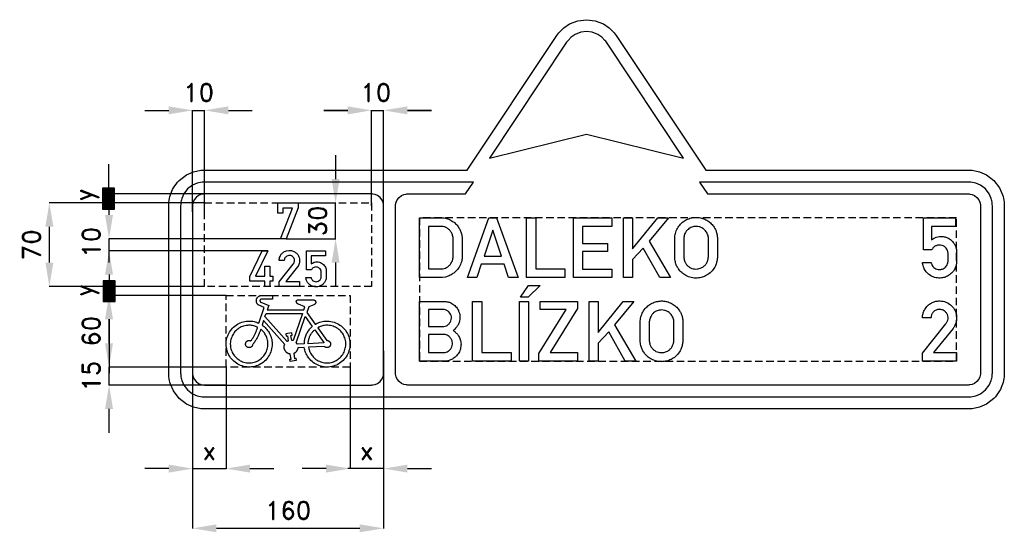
# Model space of a CAD drawing. Header units: millimetres. Extents: x 160 to 3480, y -161 to 860.
# Tile 8 of 12: x 1411 to 2236, y 300 to 729. Entities that reach past the tile are written whole.
import ezdxf

# ---------------------------------------------------------------- set-up
doc = ezdxf.new("R2010")
doc.units = ezdxf.units.MM
doc.header["$LTSCALE"] = 5
doc.linetypes.add('ČÁRKOVANÁX2', pattern=[1.5, 1, -0.5])
doc.layers.add('Kóty', color=2, linetype='Continuous')
doc.layers.add('Značka', color=7, linetype='Continuous')
doc.styles.get("Standard").update_dxf_attribs({"font": 'romand.shx', "height": 15})
doc.dimstyles.get("Standard").update_dxf_attribs({"dimtxt": 15, "dimasz": 20, "dimexe": 0.18, "dimexo": 0.0625, "dimgap": 7.5, "dimtad": 1, "dimdec": 0, "dimzin": 0, "dimdsep": 46, "dimtxsty": 'Standard', "dimcen": 0.09, "dimadec": 0, "dimazin": 0, "dimtfac": 1, "dimtdec": 0, "dimtofl": 0, "dimtmove": 0, "dimatfit": 3, "dimfxl": 1, "dimtolj": 1, "dimtzin": 0, "dimarcsym": 0})

# ---------------------------------------------------------------- blocks, each defined once
blk = doc.blocks.new('*D9')
at = {"layer": 'Defpoints', "color": 0, "transparency": 16777216}
for p in [(1485.59, 498.39), (1583.71, 498.39), (1583.64, 438.39)]:
    blk.add_point(p, dxfattribs=at)
at = {"layer": 'Kóty', "color": 0, "lineweight": -2, "transparency": 16777216}
for p, q in [((1583.64, 498.39), (1485.41, 498.39)), ((1485.59, 458.39), (1485.59, 478.39)), ((1583.58, 438.39), (1485.41, 438.39))]:
    blk.add_line(p, q, dxfattribs=at)
at = {"layer": 'Kóty', "color": 0, "transparency": 16777216}
for points in [[(1482.25, 478.39), (1488.92, 478.39), (1485.59, 498.39)], [(1482.25, 458.39), (1488.92, 458.39), (1485.59, 438.39)]]:
    blk.add_solid(points, dxfattribs=at)
at = {"layer": 'Kóty', "color": 0, "transparency": 16777216, "insert": (1470.59, 468.39), "char_height": 15, "attachment_point": 5, "rotation": 90}
blk.add_mtext('\\A1;60', dxfattribs=at)
blk = doc.blocks.new('*D10')
at = {"layer": 'Defpoints', "color": 0, "transparency": 16777216}
for p in [(1555.59, 447.15), (1583.58, 438.39), (1583.58, 353.38)]:
    blk.add_point(p, dxfattribs=at)
at = {"layer": 'Kóty', "color": 0, "lineweight": -2, "transparency": 16777216}
for p, q in [((1555.59, 447.08), (1555.59, 353.2)), ((1583.58, 438.33), (1583.58, 353.2)), ((1535.59, 353.38), (1515.59, 353.38)), ((1603.58, 353.38), (1623.58, 353.38))]:
    blk.add_line(p, q, dxfattribs=at)
at = {"layer": 'Kóty', "color": 0, "transparency": 16777216}
for points in [[(1535.59, 356.71), (1535.59, 350.04), (1555.59, 353.38)], [(1603.58, 356.71), (1603.58, 350.04), (1583.58, 353.38)]]:
    blk.add_solid(points, dxfattribs=at)
at = {"layer": 'Kóty', "color": 0, "transparency": 16777216, "insert": (1569.58, 368.38), "char_height": 15, "attachment_point": 5}
blk.add_mtext('\\A1;x', dxfattribs=at)
blk = doc.blocks.new('*D11')
at = {"layer": 'Defpoints', "color": 0, "transparency": 16777216}
for p in [(1687.47, 438.39), (1715.59, 438.39), (1715.59, 353.38)]:
    blk.add_point(p, dxfattribs=at)
at = {"layer": 'Kóty', "color": 0, "lineweight": -2, "transparency": 16777216}
for p, q in [((1687.47, 438.33), (1687.47, 353.2)), ((1715.59, 438.33), (1715.59, 353.2)), ((1667.47, 353.38), (1647.47, 353.38)), ((1735.59, 353.38), (1755.59, 353.38))]:
    blk.add_line(p, q, dxfattribs=at)
at = {"layer": 'Kóty', "color": 0, "transparency": 16777216}
for points in [[(1667.47, 356.71), (1667.47, 350.04), (1687.47, 353.38)], [(1735.59, 356.71), (1735.59, 350.04), (1715.59, 353.38)]]:
    blk.add_solid(points, dxfattribs=at)
at = {"layer": 'Kóty', "color": 0, "transparency": 16777216, "insert": (1701.53, 368.38), "char_height": 15, "attachment_point": 5}
blk.add_mtext('\\A1;x', dxfattribs=at)
blk = doc.blocks.new('*D31')
at = {"layer": 'Defpoints', "color": 0, "transparency": 16777216}
for p in [(1435.59, 575.88), (1566.02, 575.88), (1565.59, 505.88)]:
    blk.add_point(p, dxfattribs=at)
at = {"layer": 'Kóty', "color": 0, "lineweight": -2, "transparency": 16777216}
for p, q in [((1565.95, 575.88), (1435.41, 575.88)), ((1435.59, 525.88), (1435.59, 555.88)), ((1565.52, 505.88), (1435.41, 505.88))]:
    blk.add_line(p, q, dxfattribs=at)
at = {"layer": 'Kóty', "color": 0, "transparency": 16777216}
for points in [[(1432.25, 555.88), (1438.92, 555.88), (1435.59, 575.88)], [(1432.25, 525.88), (1438.92, 525.88), (1435.59, 505.88)]]:
    blk.add_solid(points, dxfattribs=at)
at = {"layer": 'Kóty', "color": 0, "transparency": 16777216, "insert": (1420.59, 540.88), "char_height": 15, "attachment_point": 5, "rotation": 90}
blk.add_mtext('\\A1;70', dxfattribs=at)
blk = doc.blocks.new('*D35')
at = {"layer": 'Defpoints', "color": 0, "transparency": 16777216}
for p in [(1555.59, 447.08), (1715.59, 452.07), (1715.59, 303.38)]:
    blk.add_point(p, dxfattribs=at)
at = {"layer": 'Kóty', "color": 0, "lineweight": -2, "transparency": 16777216}
for p, q in [((1555.59, 447.02), (1555.59, 303.2)), ((1715.59, 452.01), (1715.59, 303.2)), ((1575.59, 303.38), (1695.59, 303.38))]:
    blk.add_line(p, q, dxfattribs=at)
at = {"layer": 'Kóty', "color": 0, "transparency": 16777216}
for points in [[(1575.59, 306.71), (1575.59, 300.04), (1555.59, 303.38)], [(1695.59, 306.71), (1695.59, 300.04), (1715.59, 303.38)]]:
    blk.add_solid(points, dxfattribs=at)
at = {"layer": 'Kóty', "color": 0, "transparency": 16777216, "insert": (1635.59, 318.38), "char_height": 15, "attachment_point": 5}
blk.add_mtext('\\A1;160', dxfattribs=at)

msp = doc.modelspace()

# ---------------------------------------------------------------- hatches: boundary and pattern name
at = {"layer": 'Kóty'}
h = msp.add_hatch(color=256, dxfattribs=at)
h.dxf.hatch_style = 1
h.paths.add_polyline_path([(1480.14, 578.2), (1490.14, 578.2), (1490.14, 588.2), (1480.14, 588.2)])
h = msp.add_hatch(color=256, dxfattribs=at)
h.dxf.hatch_style = 1
h.paths.add_polyline_path([(1480.14, 570.7), (1490.14, 570.7), (1490.14, 580.7), (1480.14, 580.7)])
h = msp.add_hatch(color=256, dxfattribs=at)
h.dxf.hatch_style = 1
h.paths.add_polyline_path([(1480.59, 500.7), (1490.59, 500.7), (1490.59, 510.7), (1480.59, 510.7)])
h = msp.add_hatch(color=256, dxfattribs=at)
h.dxf.hatch_style = 1
h.paths.add_polyline_path([(1480.59, 493.21), (1490.59, 493.21), (1490.59, 503.21), (1480.59, 503.21)])

# ---------------------------------------------------------------- linework, layer by layer
for p, q in [((1515.59, 653.38), (1535.59, 653.38)), ((1555.59, 568.44), (1555.59, 653.56)), ((1565.59, 568.44), (1565.59, 653.56)), ((1585.59, 653.38), (1605.59, 653.38)), ((1665.59, 653.38), (1685.59, 653.38)), ((1685.59, 653.38), (1665.59, 653.38)), ((1705.59, 573.44), (1705.59, 653.56)), ((1715.59, 565.84), (1715.59, 653.56)), ((1755.59, 653.38), (1735.59, 653.38)), ((1735.59, 653.38), (1755.59, 653.38)), ((1675.38, 615.82), (1675.38, 595.82)), ((1485.14, 608.2), (1485.14, 588.2)), ((1485.5, 585.88), (1485.5, 565.88)), ((1566.76, 583.38), (1485.32, 583.38)), ((1566.02, 575.88), (1485.32, 575.88)), ((1644.22, 575.82), (1675.56, 575.82)), ((1629.18, 545.89), (1485.41, 545.88)), ((1485.59, 525.88), (1485.59, 545.88)), ((1634.05, 545.89), (1675.56, 545.89)), ((1618.52, 535.84), (1485.41, 535.84)), ((1675.38, 525.89), (1675.38, 505.89)), ((1485.59, 515.84), (1485.59, 507.87)), ((1565.52, 505.88), (1485.41, 505.88)), ((1583.64, 498.39), (1485.41, 498.39)), ((1583.58, 498.39), (1485.41, 498.39)), ((1565.52, 498.39), (1485.41, 498.39)), ((1485.59, 458.39), (1485.59, 478.39)), ((1485.59, 478.39), (1485.59, 458.39)), ((1485.59, 478.39), (1485.59, 458.39)), ((1485.59, 478.39), (1485.59, 433.39)), ((1583.64, 438.39), (1485.41, 438.39)), ((1583.64, 423.38), (1485.41, 423.38)), ((1485.5, 403.38), (1485.5, 383.38)), ((1715.59, 353.38), (1685.59, 353.38))]:
    msp.add_line(p, q, dxfattribs=at)
for points in [[(1555.59, 653.38), (1565.59, 653.38)], [(1705.59, 653.38), (1715.59, 653.38)], [(1480.14, 588.2), (1490.14, 578.2)], [(1490.14, 588.2), (1480.14, 578.2)], [(1480.14, 580.7), (1490.14, 570.7)], [(1490.14, 580.7), (1480.14, 570.7)], [(1675.38, 545.89), (1675.38, 575.82)], [(1485.59, 535.84), (1485.59, 545.88)], [(1480.59, 510.7), (1490.59, 500.7)], [(1480.59, 503.21), (1490.59, 493.21)], [(1485.59, 423.38), (1485.59, 438.39)], [(1555.59, 353.38), (1583.58, 353.38)]]:
    msp.add_lwpolyline(points, dxfattribs=at)
for points in [[(1480.14, 578.2), (1490.14, 578.2), (1490.14, 588.2), (1480.14, 588.2)], [(1480.14, 570.7), (1490.14, 570.7), (1490.14, 580.7), (1480.14, 580.7)], [(1480.59, 500.7), (1490.59, 500.7), (1490.59, 510.7), (1480.59, 510.7)], [(1480.59, 493.21), (1490.59, 493.21), (1490.59, 503.21), (1480.59, 503.21)]]:
    msp.add_lwpolyline(points, close=True, dxfattribs=at)
for points in [[(1535.59, 656.71), (1535.59, 650.04), (1555.59, 653.38)], [(1585.59, 656.71), (1585.59, 650.04), (1565.59, 653.38)], [(1685.59, 656.71), (1685.59, 650.04), (1705.59, 653.38)], [(1735.59, 656.71), (1735.59, 650.04), (1715.59, 653.38)], [(1672.05, 595.82), (1678.72, 595.82), (1675.38, 575.82)], [(1482.25, 565.88), (1488.92, 565.88), (1485.59, 545.88)], [(1672.05, 525.89), (1678.72, 525.89), (1675.38, 545.89)], [(1482.25, 515.84), (1488.92, 515.84), (1485.59, 535.84)], [(1482.25, 478.39), (1488.92, 478.39), (1485.59, 498.39)], [(1482.25, 478.39), (1488.92, 478.39), (1485.59, 498.39)], [(1482.25, 458.39), (1488.92, 458.39), (1485.59, 438.39)], [(1482.25, 403.38), (1488.92, 403.38), (1485.59, 423.38)]]:
    msp.add_solid(points, dxfattribs=at)
at = {"layer": 'Značka', "color": 3}
for points in [[(1910.55, 715.94), (1985.59, 603.38), (2205.59, 603.38), (2207.15, 603.32), (2208.72, 603.22), (2214.85, 601.96), (2220.59, 599.36), (2226.83, 594.64), (2231.57, 588.38), (2234.2, 582.65, -0.061102), (2235.42, 576.52), (2235.53, 574.95), (2235.59, 573.38), (2235.59, 433.38), (2235.53, 431.81), (2235.42, 430.25, -0.055691), (2234.16, 424.11, -0.056136), (2231.57, 418.38, -0.069765), (2226.84, 412.14), (2220.59, 407.4), (2214.85, 404.77), (2208.72, 403.55), (2207.15, 403.44), (2205.59, 403.38), (1565.59, 403.38), (1564.02, 403.44), (1562.45, 403.55), (1556.32, 404.81), (1550.59, 407.4), (1544.34, 412.13), (1539.6, 418.38), (1536.97, 424.11, -0.061123), (1535.75, 430.25), (1535.64, 431.81), (1535.59, 433.38), (1535.59, 573.38), (1535.65, 574.95), (1535.75, 576.52, -0.055687), (1537.01, 582.65, -0.056188), (1539.6, 588.38, -0.069703), (1544.33, 594.62), (1550.59, 599.36), (1556.32, 602), (1562.45, 603.22), (1564.02, 603.32), (1565.59, 603.38), (1785.59, 603.38), (1860.62, 715.94), (1861.48, 717.14), (1862.38, 718.31), (1866.5, 722.49), (1871.43, 725.75), (1878.28, 728.45), (1885.59, 729.3), (1892.89, 728.44), (1899.74, 725.75), (1904.69, 722.51), (1908.79, 718.31), (1909.69, 717.14), (1910.55, 715.94)], [(1986.9, 583.38), (2205.59, 583.38), (2206.11, 583.36), (2206.63, 583.33), (2208.67, 582.91), (2210.59, 582.04), (2212.67, 580.47), (2214.25, 578.38), (2215.12, 576.47), (2215.53, 574.43), (2215.57, 573.9), (2215.59, 573.38), (2215.59, 433.38), (2215.57, 432.86), (2215.53, 432.34), (2215.11, 430.29), (2214.25, 428.38), (2212.67, 426.3), (2210.59, 424.72), (2208.67, 423.84), (2206.63, 423.44), (2206.11, 423.4), (2205.59, 423.38), (1735.59, 423.38), (1735.06, 423.4), (1734.54, 423.44), (1732.5, 423.86), (1730.59, 424.72), (1728.5, 426.3), (1726.93, 428.38), (1726.05, 430.29), (1725.64, 432.34), (1725.6, 432.86), (1725.59, 433.38), (1725.59, 573.38), (1725.61, 573.9), (1725.64, 574.43), (1726.06, 576.47), (1726.93, 578.38), (1728.5, 580.46), (1730.59, 582.04), (1732.5, 582.92), (1734.54, 583.33), (1735.06, 583.36), (1735.59, 583.38), (1784.27, 583.38), (1790.94, 593.38), (1565.59, 593.38), (1564.54, 593.34), (1563.49, 593.27), (1559.41, 592.43), (1555.59, 590.7), (1551.42, 587.55), (1548.26, 583.38), (1546.51, 579.56, 0.061094), (1545.7, 575.47), (1545.62, 574.43), (1545.59, 573.38), (1545.59, 433.38), (1545.63, 432.34), (1545.7, 431.29, 0.055709), (1546.53, 427.2), (1548.26, 423.38), (1551.42, 419.22), (1555.59, 416.06), (1559.41, 414.31), (1563.49, 413.49), (1564.54, 413.42), (1565.59, 413.38), (2205.59, 413.38), (2206.63, 413.42), (2207.68, 413.49), (2211.76, 414.33), (2215.59, 416.06), (2219.75, 419.21), (2222.91, 423.38), (2224.66, 427.2, 0.061097), (2225.48, 431.29), (2225.55, 432.34), (2225.59, 433.38), (2225.59, 573.38), (2225.55, 574.43), (2225.48, 575.47, 0.055751), (2224.64, 579.56), (2222.91, 583.38), (2219.76, 587.54), (2215.59, 590.7), (2211.76, 592.46), (2207.68, 593.27), (2206.63, 593.34), (2205.59, 593.38), (1980.23, 593.38), (1986.9, 583.38)], [(1745.59, 513.39), (1745.59, 563.38), (1764.11, 563.38), (1764.7, 563.38), (1765.29, 563.37, -0.074791), (1769.38, 562.56, -0.064108), (1773.14, 560.65, -0.052013), (1775.92, 558.48, -0.052266), (1778.16, 555.8, -0.046288), (1779.75, 553.04, -0.045166), (1780.81, 550.03), (1781.12, 548.7, -0.018579), (1781.33, 547.34), (1781.36, 547.06), (1781.39, 546.77), (1781.39, 530.5), (1781.38, 530.27, -0.003728), (1781.38, 530.04, -0.035138), (1781.19, 528.29, -0.027873), (1780.77, 526.57, -0.066988), (1778.84, 522.09, -0.074005), (1775.76, 518.33, -0.055411), (1772.96, 516.14, -0.049336), (1769.76, 514.57), (1767.4, 513.82), (1764.98, 513.45), (1764.52, 513.41), (1764.06, 513.39), (1745.59, 513.39)], [(1959.5, 546.4), (1959.52, 546.81), (1959.54, 547.23, -0.03067), (1959.82, 549.31, -0.031058), (1960.36, 551.35, -0.066284), (1962.28, 555.49, -0.068487), (1965.24, 558.97, -0.061841), (1968.48, 561.4, -0.059915), (1972.22, 562.98, -0.057341), (1976.07, 563.71, -0.05761), (1979.99, 563.55, -0.05689), (1983.74, 562.61, -0.057506), (1987.17, 560.84, -0.055353), (1990.08, 558.49, -0.053476), (1992.42, 555.57, -0.043056), (1993.81, 553.05, -0.048845), (1994.71, 550.34, -0.022741), (1994.99, 548.85, -0.012954), (1995.17, 547.35), (1995.19, 547.1), (1995.22, 546.86), (1995.22, 530.11), (1995.18, 529.73), (1995.14, 529.34, -0.035786), (1994.6, 526.24, -0.047854), (1993.55, 523.26, -0.078808), (1990.89, 519.08, -0.073103), (1987.08, 515.86, -0.060107), (1983.46, 514.01, -0.059871), (1979.51, 513.08, -0.071125), (1974.59, 513.11, -0.074195), (1969.89, 514.54, -0.066038), (1966.19, 516.79, -0.061683), (1963.17, 519.91, -0.047083), (1961.43, 522.58, -0.053867), (1960.27, 525.52, -0.030193), (1959.83, 527.47, -0.01768), (1959.58, 529.46), (1959.54, 529.92), (1959.5, 530.38), (1959.5, 546.4)], [(2174.27, 525.85), (2174.36, 525.53), (2174.46, 525.21, 0.061357), (2175.27, 523.4, 0.076045), (2176.54, 521.87, 0.081207), (2178.17, 520.76, 0.074021), (2180.08, 520.19, 0.102578), (2183.07, 520.28, 0.116955), (2185.71, 521.58, 0.072294), (2186.93, 522.82, 0.058739), (2187.8, 524.35, 0.043823), (2188.25, 525.61, 0.050774), (2188.44, 526.92, 0.010701), (2188.45, 527.28), (2188.46, 527.63), (2188.46, 533.7), (2188.4, 534.4, 0.025925), (2188.3, 535.1, 0.068279), (2187.78, 536.55, 0.054046), (2186.9, 537.86, 0.069199), (2185.37, 539.33, 0.080526), (2183.49, 540.28, 0.097775), (2180.99, 540.63, 0.091115), (2178.49, 540.04, 0.085455), (2176.49, 538.83, 0.103671), (2175.11, 537.04), (2175, 536.82), (2174.9, 536.6), (2167.88, 536.6), (2167.88, 563.38), (2194.66, 563.38), (2194.66, 556.25), (2174.57, 556.25), (2174.57, 545), (2175.4, 545.56), (2176.24, 546.09, -0.051754), (2178.6, 547.14, -0.052747), (2181.13, 547.69, -0.065781), (2184.34, 547.68, -0.065551), (2187.45, 546.85, -0.06936), (2190.43, 545.2, -0.071368), (2192.84, 542.8, -0.059664), (2194.36, 540.34, -0.05381), (2195.28, 537.6, -0.024846), (2195.5, 536.49, -0.033757), (2195.59, 535.36), (2195.59, 535.21), (2195.59, 535.05), (2195.59, 527.03), (2195.58, 526.67, -0.005469), (2195.57, 526.32, -0.045296), (2195.24, 524.03, -0.043636), (2194.52, 521.82, -0.080847), (2192.19, 517.95, -0.084516), (2188.74, 515.04, -0.069805), (2185.49, 513.53, -0.066791), (2181.95, 512.95, -0.084645), (2177.24, 513.49, -0.088704), (2173, 515.58, -0.074187), (2170.15, 518.23, -0.070993), (2168.17, 521.56, -0.035788), (2167.53, 523.35, -0.037177), (2167.15, 525.2), (2167.11, 525.53), (2167.07, 525.85), (2174.27, 525.85)], [(1753.18, 556.23), (1753.18, 520.59), (1763.51, 520.59), (1763.88, 520.58), (1764.25, 520.59, 0.065007), (1766.37, 520.96, 0.055483), (1768.37, 521.84, 0.060227), (1770.38, 523.25, 0.064172), (1771.98, 525.1, 0.046747), (1772.87, 526.66, 0.042286), (1773.47, 528.36), (1773.66, 529.16, 0.026465), (1773.77, 529.98), (1773.79, 530.22), (1773.8, 530.47), (1773.8, 546.46), (1773.77, 546.73), (1773.75, 547, 0.038464), (1773.45, 548.53, 0.037948), (1772.93, 549.99, 0.064353), (1771.61, 552.27, 0.066872), (1769.74, 554.13, 0.069132), (1767.49, 555.5, 0.078392), (1764.99, 556.15), (1764.49, 556.2), (1763.99, 556.23), (1753.18, 556.23)], [(1967.11, 546.37), (1967.11, 530.37), (1967.13, 530.07), (1967.16, 529.77, 0.037566), (1967.43, 528.19, 0.041657), (1967.94, 526.67, 0.062893), (1969.11, 524.61, 0.060142), (1970.76, 522.88, 0.059438), (1972.68, 521.56, 0.064288), (1974.85, 520.76, 0.050486), (1976.64, 520.49), (1978.47, 520.57, 0.07392), (1981.54, 521.38, 0.084961), (1984.19, 523.1, 0.073621), (1985.97, 525.15, 0.063581), (1987.13, 527.61, 0.033175), (1987.48, 528.84, 0.042635), (1987.63, 530.1), (1987.64, 530.26, 0.001698), (1987.64, 530.42), (1987.64, 546.33), (1987.65, 546.61), (1987.64, 546.9, 0.062622), (1987.36, 548.64, 0.048334), (1986.69, 550.3, 0.076893), (1984.84, 553, 0.083773), (1982.27, 554.96, 0.069901), (1979.87, 555.92, 0.066663), (1977.29, 556.21, 0.088496), (1973.73, 555.59, 0.098104), (1970.67, 553.75, 0.062836), (1969.14, 552.1, 0.051421), (1968.03, 550.13, 0.039549), (1967.44, 548.56, 0.050783), (1967.15, 546.92), (1967.13, 546.65), (1967.11, 546.37)], [(1628.1, 505.88), (1628.1, 509.89), (1639.83, 524.66), (1640, 524.88), (1640.17, 525.1, 0.082984), (1640.8, 526.44, 0.094419), (1640.95, 527.91, 0.092124), (1640.63, 529.24, 0.084057), (1639.88, 530.4, 0.098075), (1638.55, 531.43, 0.105979), (1636.94, 531.86, 0.106124), (1635.3, 531.65, 0.09996), (1633.86, 530.81, 0.083719), (1632.96, 529.77, 0.091628), (1632.48, 528.51), (1632.41, 528.05), (1632.37, 527.58), (1628.1, 527.58, -0.00338), (1628.11, 527.99, -0.010099), (1628.13, 528.39, -0.059437), (1628.48, 530.19, -0.058262), (1629.25, 531.87, -0.07212), (1630.68, 533.72, -0.072233), (1632.57, 535.08, -0.061453), (1634.38, 535.82), (1636.32, 536.11, -0.083091), (1639.09, 535.79, -0.087033), (1641.61, 534.57, -0.087783), (1643.62, 532.63, -0.087796), (1644.85, 530.13, -0.068491), (1645.24, 527.99, -0.062423), (1645.05, 525.83, -0.050692), (1644.58, 524.22, -0.061863), (1643.78, 522.76), (1643.62, 522.55), (1643.45, 522.33), (1633.7, 510.16), (1645.22, 510.16), (1645.22, 505.88), (1628.1, 505.88)], [(1654.8, 513.36), (1654.85, 513.17), (1654.9, 512.98, 0.061324), (1655.4, 511.89, 0.07606), (1656.16, 510.98, 0.081184), (1657.13, 510.31), (1658.28, 509.96, 0.102619), (1660.07, 510.02, 0.117059), (1661.65, 510.8), (1662.39, 511.55), (1662.91, 512.46), (1663.18, 513.22, 0.050828), (1663.3, 514.01), (1663.3, 514.22), (1663.3, 514.43), (1663.3, 518.07), (1663.27, 518.49), (1663.21, 518.91, 0.068325), (1662.9, 519.78), (1662.37, 520.57, 0.06925), (1661.45, 521.45), (1660.32, 522.02, 0.097905), (1658.82, 522.23, 0.091171), (1657.32, 521.88, 0.085451), (1656.13, 521.15, 0.103677), (1655.3, 520.08), (1655.23, 519.94), (1655.17, 519.81), (1650.96, 519.81), (1650.96, 535.88), (1667.03, 535.88), (1667.03, 531.6), (1654.97, 531.6), (1654.97, 524.85), (1655.47, 525.19), (1655.98, 525.51), (1657.39, 526.14), (1658.91, 526.46, -0.065717), (1660.84, 526.46, -0.065506), (1662.7, 525.96, -0.069371), (1664.49, 524.97, -0.071356), (1665.94, 523.54, -0.05961), (1666.85, 522.06, -0.053791), (1667.4, 520.41), (1667.53, 519.74, -0.03378), (1667.58, 519.07), (1667.58, 518.98), (1667.58, 518.89), (1667.58, 514.07, -0.001781), (1667.58, 513.86), (1667.57, 513.64, -0.045323), (1667.38, 512.27, -0.04367), (1666.94, 510.95, -0.080851), (1665.54, 508.62, -0.084555), (1663.48, 506.88, -0.069822), (1661.53, 505.97, -0.066843), (1659.4, 505.62, -0.084638), (1656.58, 505.95, -0.088678), (1654.03, 507.2, -0.074133), (1652.32, 508.79, -0.070947), (1651.14, 510.79), (1650.75, 511.86, -0.037168), (1650.52, 512.97), (1650.5, 513.17), (1650.47, 513.36), (1654.8, 513.36)], [(1657.07, 494.64), (1657.17, 494.62), (1657.26, 494.59), (1657.28, 494.59), (1657.3, 494.58), (1657.37, 494.56), (1657.44, 494.54), (1657.53, 494.5), (1657.62, 494.46), (1657.7, 494.42), (1657.78, 494.37), (1657.86, 494.32), (1657.94, 494.26), (1658.03, 494.19), (1658.12, 494.11), (1658.21, 494.02), (1658.29, 493.93), (1658.36, 493.84), (1658.43, 493.74), (1658.49, 493.64), (1658.54, 493.53), (1658.59, 493.42), (1658.63, 493.31), (1658.67, 493.2), (1658.7, 493.08), (1658.72, 492.96), (1658.74, 492.84), (1658.74, 492.73, -0.014341), (1658.74, 492.61), (1658.73, 492.44), (1658.7, 492.28), (1658.66, 492.13), (1658.61, 491.97), (1658.54, 491.82), (1658.47, 491.68), (1658.38, 491.54), (1658.28, 491.4), (1658.2, 491.3), (1658.11, 491.2), (1658.02, 491.11), (1657.93, 491.02), (1657.82, 490.94), (1657.72, 490.86), (1657.63, 490.81), (1657.54, 490.76), (1657.51, 490.75), (1657.49, 490.74), (1657.37, 490.68), (1657.25, 490.63), (1652.83, 488.95), (1651.16, 484.15), (1658.34, 474.21), (1658.38, 474.24), (1658.43, 474.26), (1658.62, 474.37), (1658.81, 474.47), (1659.05, 474.6), (1659.29, 474.73), (1659.54, 474.85), (1659.78, 474.98), (1660.02, 475.1), (1660.27, 475.22), (1661.26, 475.65), (1662.29, 476.02), (1663.33, 476.33), (1664.39, 476.57), (1665.47, 476.76), (1666.56, 476.87), (1667.65, 476.92), (1668.74, 476.91), (1670.11, 476.84), (1671.46, 476.67), (1672.79, 476.4), (1674.11, 476.03), (1675.39, 475.56), (1676.63, 475), (1677.83, 474.34), (1678.97, 473.6), (1680.08, 472.81), (1681.13, 471.94), (1682.12, 471), (1683.02, 469.98), (1683.86, 468.9), (1684.6, 467.76), (1685.26, 466.56), (1685.83, 465.33), (1686.34, 464.06), (1686.76, 462.76), (1687.08, 461.44), (1687.3, 460.09), (1687.43, 458.73), (1687.44, 457.37), (1687.36, 456.01), (1687.18, 454.66), (1686.93, 453.32), (1686.59, 452), (1686.15, 450.71), (1685.61, 449.46), (1684.99, 448.24), (1684.27, 447.08), (1683.47, 445.98), (1682.59, 444.94), (1681.66, 443.94), (1680.67, 443.01), (1679.61, 442.15), (1678.48, 441.39), (1677.3, 440.7), (1676.07, 440.1), (1674.8, 439.6), (1673.5, 439.19), (1672.18, 438.85), (1670.84, 438.6), (1669.49, 438.45), (1668.12, 438.4), (1666.76, 438.45), (1665.41, 438.61), (1664.07, 438.87), (1662.75, 439.22), (1661.46, 439.64), (1660.19, 440.15), (1658.97, 440.75), (1657.8, 441.44), (1656.68, 442.22), (1655.62, 443.08), (1654.63, 444.01), (1653.7, 445.01), (1652.99, 445.85), (1652.32, 446.72), (1651.71, 447.63), (1651.16, 448.58), (1650.67, 449.56), (1650.25, 450.56), (1649.9, 451.58), (1649.61, 452.63), (1649.55, 452.9), (1649.48, 453.16), (1649.44, 453.37), (1649.39, 453.59), (1649.38, 453.64), (1649.37, 453.69), (1649.16, 454.76), (1643.75, 454.49), (1643.71, 454.19), (1643.66, 453.89), (1643.65, 453.83), (1643.64, 453.77), (1643.58, 453.54), (1643.51, 453.31), (1643.42, 453.02), (1643.3, 452.74), (1643.18, 452.47), (1643.03, 452.2), (1642.87, 451.94), (1642.7, 451.69), (1642.52, 451.45), (1642.33, 451.21), (1642.12, 450.99), (1641.9, 450.77), (1641.68, 450.58), (1641.44, 450.39), (1641.24, 450.26), (1641.03, 450.13), (1640.98, 450.1), (1640.93, 450.07), (1640.66, 449.93), (1640.39, 449.8), (1641.07, 445.58), (1642.18, 445.76), (1642.49, 443.78), (1637.31, 442.95), (1637, 444.92), (1638.11, 445.1), (1637.43, 449.32), (1637.16, 449.36), (1636.89, 449.4), (1636.84, 449.41), (1636.79, 449.42), (1636.58, 449.47), (1636.37, 449.53), (1636.11, 449.61), (1635.86, 449.71), (1635.61, 449.82), (1635.36, 449.94), (1635.13, 450.07), (1634.89, 450.22), (1634.61, 450.41), (1634.34, 450.62), (1634.09, 450.84), (1633.85, 451.08), (1633.62, 451.33), (1633.41, 451.6), (1633.22, 451.88), (1633.05, 452.17), (1632.88, 452.47), (1632.74, 452.77), (1632.61, 453.09), (1632.51, 453.41), (1632.42, 453.74), (1632.36, 454.07), (1632.31, 454.41), (1632.29, 454.75), (1632.28, 455.02), (1632.28, 455.29), (1632.29, 455.57), (1632.33, 455.84), (1632.37, 456.1), (1632.43, 456.37), (1632.48, 456.58), (1632.55, 456.78), (1632.57, 456.83), (1632.59, 456.89), (1632.68, 457.14), (1632.79, 457.39), (1615.09, 477.37), (1613.79, 473.57), (1614.65, 472.93), (1614.7, 472.89), (1614.74, 472.86), (1614.91, 472.73), (1615.08, 472.6), (1615.29, 472.43), (1615.49, 472.26), (1616.29, 471.56), (1617.05, 470.8), (1617.76, 470), (1618.42, 469.17), (1619.04, 468.29), (1619.6, 467.37), (1620.11, 466.42), (1620.56, 465.44), (1621.07, 464.2), (1621.5, 462.93), (1621.83, 461.64), (1622.06, 460.31), (1622.2, 458.98), (1622.24, 457.64, -0.019409), (1622.17, 456.3), (1622.02, 454.97), (1621.8, 453.65), (1621.49, 452.34), (1621.08, 451.06), (1620.58, 449.82), (1619.99, 448.62), (1619.31, 447.46), (1618.55, 446.36), (1617.72, 445.31), (1616.83, 444.3), (1615.88, 443.36), (1614.86, 442.49), (1613.77, 441.7), (1612.64, 440.99), (1611.45, 440.37), (1610.22, 439.83), (1608.96, 439.38), (1607.68, 439), (1606.37, 438.7), (1605.04, 438.5), (1603.71, 438.4), (1602.37, 438.4), (1601.03, 438.49), (1599.7, 438.69), (1598.39, 438.97), (1597.1, 439.33), (1595.83, 439.76), (1594.6, 440.29), (1593.42, 440.92), (1592.28, 441.62), (1591.19, 442.41), (1590.17, 443.28), (1589.21, 444.21), (1588.3, 445.19), (1587.45, 446.24), (1586.69, 447.34), (1586.01, 448.49), (1585.41, 449.69), (1584.91, 450.94), (1584.5, 452.21), (1584.18, 453.51), (1583.92, 454.83), (1583.76, 456.16), (1583.69, 457.5, -0.018641), (1583.73, 458.84), (1583.85, 460.17), (1584.08, 461.49), (1584.41, 462.79), (1584.82, 464.07), (1585.3, 465.32), (1585.87, 466.54), (1586.52, 467.71), (1587.26, 468.83), (1588.07, 469.89), (1588.96, 470.89), (1589.92, 471.82), (1590.95, 472.69), (1592.02, 473.49), (1593.14, 474.23), (1594.31, 474.88), (1595.52, 475.43), (1596.78, 475.91), (1598.07, 476.29), (1599.38, 476.57), (1600.7, 476.77), (1601.78, 476.88), (1602.85, 476.93), (1603.93, 476.92), (1605.01, 476.85), (1606.06, 476.71), (1607.11, 476.5), (1608.14, 476.22), (1609.15, 475.88), (1609.41, 475.79), (1609.66, 475.69), (1609.86, 475.62), (1610.06, 475.54), (1610.11, 475.52), (1610.15, 475.5), (1611.14, 475.08), (1615.63, 488.26), (1611.1, 490.11), (1610.92, 490.23), (1610.74, 490.36), (1610.7, 490.39), (1610.67, 490.42), (1610.53, 490.53), (1610.4, 490.65), (1610.24, 490.8), (1610.09, 490.96), (1609.95, 491.13), (1609.82, 491.31), (1609.7, 491.5), (1609.58, 491.69), (1609.45, 491.93), (1609.33, 492.18), (1609.23, 492.44), (1609.15, 492.7), (1609.08, 492.97), (1609.04, 493.24), (1609.01, 493.52), (1608.99, 493.8), (1608.99, 494.07), (1609.01, 494.35), (1609.04, 494.62), (1609.09, 494.9), (1609.16, 495.16), (1609.24, 495.43), (1609.35, 495.68), (1609.46, 495.93), (1609.59, 496.18), (1609.74, 496.41), (1609.9, 496.64), (1610.07, 496.85), (1610.25, 497.06), (1610.45, 497.25), (1610.67, 497.43), (1610.89, 497.59), (1611.07, 497.72), (1611.26, 497.84), (1611.45, 497.95), (1611.65, 498.04), (1611.86, 498.13), (1612.07, 498.2), (1612.28, 498.26), (1612.49, 498.31), (1612.55, 498.32), (1612.6, 498.33), (1612.64, 498.34), (1612.69, 498.35), (1612.7, 498.35), (1612.71, 498.35), (1612.93, 498.39), (1622.45, 498.39), (1622.45, 495.39), (1613.35, 495.39), (1613.28, 495.38), (1613.21, 495.37), (1613.19, 495.37), (1613.18, 495.36), (1613.12, 495.35), (1613.07, 495.34), (1613, 495.31), (1612.93, 495.29), (1612.87, 495.26), (1612.8, 495.23), (1612.74, 495.19), (1612.68, 495.15), (1612.61, 495.1), (1612.53, 495.05), (1612.47, 494.99), (1612.41, 494.92), (1612.35, 494.86), (1612.29, 494.78), (1612.24, 494.71), (1612.2, 494.63), (1612.16, 494.55), (1612.12, 494.47), (1612.09, 494.39), (1612.06, 494.3), (1612.04, 494.21), (1612.03, 494.13), (1612.02, 494.04), (1612.02, 493.95), (1612.02, 493.86), (1612.02, 493.77), (1612.04, 493.68), (1612.05, 493.59), (1612.08, 493.51), (1612.1, 493.42), (1612.14, 493.34), (1612.18, 493.26), (1612.21, 493.19), (1612.25, 493.13), (1612.29, 493.07), (1612.33, 493.01), (1612.37, 492.96), (1612.42, 492.9), (1612.46, 492.86), (1612.51, 492.83), (1612.52, 492.82), (1612.53, 492.81), (1612.58, 492.76), (1612.64, 492.72), (1619.38, 489.97), (1618.12, 486.28), (1648.72, 486.28), (1649.61, 488.82), (1644.31, 491.01), (1644.19, 491.07), (1644.07, 491.13), (1644.04, 491.14), (1644.02, 491.15), (1643.92, 491.2), (1643.83, 491.26), (1643.72, 491.34), (1643.61, 491.42), (1643.5, 491.5), (1643.4, 491.6), (1643.3, 491.69), (1643.21, 491.79), (1643.09, 491.92), (1642.98, 492.05), (1642.88, 492.19), (1642.79, 492.33), (1642.71, 492.48), (1642.64, 492.64), (1642.58, 492.8), (1642.54, 492.96), (1642.52, 493.06), (1642.5, 493.15), (1642.49, 493.24), (1642.48, 493.33), (1642.48, 493.43), (1642.49, 493.52), (1642.51, 493.61), (1642.53, 493.7), (1642.55, 493.79), (1642.59, 493.87), (1642.63, 493.96), (1642.67, 494.04), (1642.73, 494.12), (1642.78, 494.19), (1642.85, 494.26), (1642.92, 494.32), (1642.97, 494.37), (1643.03, 494.42), (1643.09, 494.46), (1643.16, 494.5), (1643.22, 494.53), (1643.29, 494.56), (1643.36, 494.58), (1643.43, 494.6), (1643.45, 494.61), (1643.47, 494.61), (1643.49, 494.62), (1643.51, 494.62), (1643.52, 494.62), (1643.54, 494.63), (1643.56, 494.63), (1643.58, 494.64), (1657.07, 494.64)], [(1745.59, 443.38), (1745.59, 493.38), (1766.13, 493.38), (1766.64, 493.37), (1767.15, 493.34, -0.053534), (1769.98, 492.85, -0.058851), (1772.64, 491.74, -0.084105), (1775.92, 489.24, -0.084005), (1778.21, 485.82, -0.05288), (1779.09, 483.41, -0.048086), (1779.48, 480.88, -0.047694), (1779.42, 478.31, -0.051702), (1778.85, 475.79, -0.057818), (1777.68, 473.18, -0.056916), (1775.96, 470.91), (1775.3, 470.25), (1774.61, 469.65), (1774.23, 469.35), (1773.85, 469.07), (1774.36, 468.7), (1774.87, 468.32, -0.045516), (1776.94, 466.41, -0.053972), (1778.6, 464.13, -0.077421), (1780.08, 460.54, -0.076333), (1780.42, 456.66, -0.084936), (1779.53, 452.32, -0.082725), (1777.28, 448.52, -0.067301), (1774.74, 446.04, -0.06755), (1771.63, 444.33, -0.045428), (1769.44, 443.65, -0.048826), (1767.18, 443.39), (1766.76, 443.38), (1766.34, 443.38), (1745.59, 443.38)], [(1753.19, 486.66), (1753.19, 472.4), (1765.18, 472.4), (1765.65, 472.4), (1766.12, 472.42, 0.091573), (1768.25, 473.03, 0.080696), (1770.1, 474.33, 0.08126), (1771.52, 476.09, 0.086069), (1772.28, 478.21, 0.087465), (1772.36, 480.51, 0.085843), (1771.65, 482.72, 0.081927), (1770.37, 484.53, 0.078644), (1768.58, 485.86), (1767.46, 486.35), (1766.28, 486.62), (1766.03, 486.64), (1765.78, 486.66), (1753.19, 486.66)], [(1930.58, 476.4), (1930.6, 476.81), (1930.62, 477.23, -0.03067), (1930.9, 479.31, -0.031058), (1931.44, 481.35, -0.066284), (1933.36, 485.49, -0.068487), (1936.31, 488.97, -0.061841), (1939.56, 491.4, -0.059915), (1943.29, 492.98, -0.057341), (1947.15, 493.71, -0.05761), (1951.07, 493.55, -0.05689), (1954.82, 492.61, -0.057506), (1958.25, 490.84, -0.055353), (1961.16, 488.49, -0.053476), (1963.5, 485.57, -0.043056), (1964.88, 483.05, -0.048845), (1965.78, 480.34, -0.022741), (1966.07, 478.85, -0.012954), (1966.25, 477.35), (1966.27, 477.1), (1966.29, 476.86), (1966.29, 460.11), (1966.26, 459.73), (1966.22, 459.34, -0.035786), (1965.68, 456.24, -0.047854), (1964.63, 453.26, -0.078808), (1961.97, 449.08, -0.073103), (1958.16, 445.86, -0.060107), (1954.54, 444.01, -0.059871), (1950.59, 443.08, -0.071125), (1945.67, 443.11, -0.074195), (1940.97, 444.54, -0.066038), (1937.27, 446.79, -0.061683), (1934.25, 449.91, -0.047083), (1932.51, 452.58, -0.053867), (1931.35, 455.52, -0.030193), (1930.91, 457.47, -0.01768), (1930.66, 459.46), (1930.62, 459.92), (1930.58, 460.38), (1930.58, 476.4)], [(2167.04, 443.38), (2167.04, 450.07), (2186.6, 474.68), (2186.89, 475.04), (2187.16, 475.41, 0.083004), (2188.22, 477.64, 0.094384), (2188.46, 480.09, 0.092153), (2187.94, 482.31, 0.084022), (2186.68, 484.24, 0.098146), (2184.47, 485.96, 0.106034), (2181.78, 486.68, 0.106199), (2179.04, 486.34, 0.099957), (2176.64, 484.92, 0.083732), (2175.15, 483.19, 0.091673), (2174.35, 481.1, 0.026222), (2174.23, 480.33, 0.008651), (2174.16, 479.55), (2167.04, 479.55, -0.003271), (2167.06, 480.22, -0.010181), (2167.1, 480.89, -0.059441), (2167.69, 483.9, -0.058214), (2168.97, 486.7, -0.072162), (2171.35, 489.77, -0.072191), (2174.49, 492.04, -0.061436), (2177.51, 493.29, -0.059935), (2180.75, 493.77, -0.083066), (2185.37, 493.23, -0.087077), (2189.56, 491.19, -0.08777), (2192.92, 487.95, -0.08779), (2194.97, 483.79, -0.068483), (2195.61, 480.23, -0.06243), (2195.3, 476.62, -0.050689), (2194.52, 473.94, -0.061836), (2193.17, 471.52), (2192.91, 471.15), (2192.63, 470.79), (2176.39, 450.52), (2195.59, 450.52), (2195.59, 443.38), (2167.04, 443.38)], [(1938.19, 476.37), (1938.19, 460.37), (1938.21, 460.07), (1938.24, 459.77, 0.037566), (1938.51, 458.19, 0.041657), (1939.02, 456.67, 0.062893), (1940.19, 454.61, 0.060142), (1941.84, 452.88, 0.059438), (1943.76, 451.56, 0.064288), (1945.93, 450.76, 0.050486), (1947.72, 450.49), (1949.54, 450.57, 0.07392), (1952.62, 451.38, 0.084961), (1955.27, 453.1, 0.073621), (1957.05, 455.15, 0.063581), (1958.21, 457.61, 0.033175), (1958.55, 458.84, 0.042635), (1958.71, 460.1), (1958.72, 460.26, 0.001698), (1958.72, 460.42), (1958.72, 476.33), (1958.72, 476.61), (1958.72, 476.9, 0.062622), (1958.44, 478.64, 0.048334), (1957.77, 480.3, 0.076893), (1955.92, 483, 0.083773), (1953.35, 484.96, 0.069901), (1950.95, 485.92, 0.066663), (1948.37, 486.21, 0.088496), (1944.81, 485.59, 0.098104), (1941.75, 483.75, 0.062836), (1940.22, 482.1, 0.051421), (1939.11, 480.13, 0.039549), (1938.52, 478.56, 0.050783), (1938.23, 476.92), (1938.21, 476.65), (1938.19, 476.37)], [(1605.95, 457.35), (1605.92, 457.18), (1605.89, 457.02), (1605.88, 456.98), (1605.88, 456.95), (1605.84, 456.82), (1605.8, 456.69), (1605.74, 456.53), (1605.67, 456.38), (1605.59, 456.22), (1605.51, 456.08), (1605.41, 455.94), (1605.3, 455.8), (1605.17, 455.64), (1605.02, 455.48), (1604.86, 455.34), (1604.69, 455.22), (1604.51, 455.1), (1604.32, 455), (1604.13, 454.91), (1603.93, 454.84), (1603.72, 454.78), (1603.51, 454.73), (1603.3, 454.69), (1603.09, 454.68), (1602.88, 454.68), (1602.67, 454.69), (1602.46, 454.72), (1602.25, 454.77), (1602.04, 454.82), (1601.84, 454.9), (1601.65, 454.98), (1601.46, 455.08), (1601.28, 455.19), (1601.11, 455.32), (1600.95, 455.46), (1600.79, 455.61), (1600.65, 455.77), (1600.52, 455.94), (1600.4, 456.11), (1600.3, 456.3), (1600.21, 456.49), (1600.13, 456.69), (1600.07, 456.9), (1600.02, 457.11), (1599.99, 457.32), (1599.97, 457.53), (1599.96, 457.74), (1599.98, 457.95), (1600, 458.16), (1600.05, 458.37), (1600.1, 458.58), (1600.18, 458.78), (1600.26, 458.98), (1600.36, 459.16), (1600.47, 459.35), (1600.59, 459.52), (1600.73, 459.68), (1600.88, 459.84), (1601.04, 459.98), (1601.21, 460.11), (1601.38, 460.23), (1601.57, 460.33), (1601.76, 460.43), (1601.95, 460.51), (1602.16, 460.57), (1602.37, 460.62), (1602.58, 460.65), (1602.79, 460.67), (1602.96, 460.68), (1603.13, 460.68), (1603.3, 460.67), (1603.47, 460.64), (1603.64, 460.61), (1603.8, 460.57), (1603.93, 460.52), (1604.06, 460.47), (1604.09, 460.46), (1604.12, 460.45), (1604.28, 460.37), (1604.43, 460.3), (1604.8, 460.82), (1605.17, 461.34), (1605.24, 461.45), (1605.31, 461.55), (1605.6, 461.98), (1605.87, 462.41), (1606.21, 462.95), (1606.54, 463.5), (1606.85, 464.06), (1607.16, 464.62), (1607.45, 465.19), (1607.74, 465.76), (1608.02, 466.34), (1608.29, 466.92), (1608.54, 467.51), (1608.79, 468.1), (1609.02, 468.7), (1609.24, 469.3), (1609.41, 469.78), (1609.56, 470.27), (1609.6, 470.39), (1609.64, 470.51), (1609.83, 471.13), (1610, 471.74), (1609.21, 472.1), (1609.17, 472.12), (1609.13, 472.13), (1608.97, 472.2), (1608.81, 472.27), (1608.61, 472.35), (1608.41, 472.43), (1607.59, 472.72), (1606.75, 472.96), (1605.9, 473.15), (1605.05, 473.29), (1604.18, 473.38), (1603.3, 473.42), (1602.43, 473.4), (1601.56, 473.34), (1600.47, 473.22), (1599.4, 473.02), (1598.35, 472.75), (1597.32, 472.39), (1596.31, 471.97), (1595.35, 471.47), (1594.42, 470.89), (1593.53, 470.26), (1592.67, 469.59), (1591.87, 468.86), (1591.11, 468.07), (1590.42, 467.23), (1589.79, 466.34), (1589.23, 465.4), (1588.74, 464.43), (1588.32, 463.43), (1587.95, 462.4), (1587.64, 461.36), (1587.42, 460.29), (1587.27, 459.21), (1587.2, 458.12, 0.020384), (1587.22, 457.03), (1587.31, 455.95), (1587.47, 454.87), (1587.69, 453.8), (1587.99, 452.75), (1588.35, 451.73), (1588.8, 450.73), (1589.31, 449.77), (1589.9, 448.85), (1590.54, 447.98), (1591.25, 447.15), (1592, 446.36), (1592.8, 445.62), (1593.65, 444.94), (1594.55, 444.33), (1595.49, 443.77), (1596.47, 443.3), (1597.48, 442.9), (1598.52, 442.56), (1599.57, 442.28), (1600.64, 442.07), (1601.72, 441.94), (1602.81, 441.89), (1603.9, 441.92), (1604.99, 442.03), (1606.06, 442.22), (1607.12, 442.48), (1608.16, 442.79), (1609.18, 443.18), (1610.17, 443.63), (1611.12, 444.16), (1612.03, 444.76), (1612.9, 445.42), (1613.71, 446.15), (1614.48, 446.92), (1615.2, 447.74), (1615.87, 448.6), (1616.47, 449.51), (1617, 450.46), (1617.46, 451.45), (1617.85, 452.47), (1618.16, 453.51), (1618.4, 454.57), (1618.59, 455.65), (1618.7, 456.73), (1618.73, 457.81), (1618.68, 458.9), (1618.56, 459.99), (1618.35, 461.06), (1618.07, 462.11), (1617.72, 463.14), (1617.41, 463.96), (1617.05, 464.76), (1616.64, 465.54), (1616.19, 466.28), (1615.69, 467), (1615.16, 467.68), (1614.57, 468.32), (1613.95, 468.93), (1613.8, 469.08), (1613.63, 469.23), (1613.5, 469.35), (1613.37, 469.46), (1613.34, 469.49), (1613.31, 469.52), (1612.64, 470.08), (1612.42, 469.39), (1612.2, 468.7), (1612.15, 468.56), (1612.1, 468.43), (1611.91, 467.88), (1611.7, 467.34), (1611.44, 466.67), (1611.15, 466), (1610.86, 465.34), (1610.55, 464.69), (1610.23, 464.04), (1609.9, 463.4), (1609.56, 462.76), (1609.21, 462.12), (1608.85, 461.5), (1608.47, 460.88), (1608.08, 460.27), (1607.67, 459.67), (1607.34, 459.2), (1607, 458.73), (1606.91, 458.62), (1606.83, 458.5), (1606.39, 457.92), (1605.95, 457.35)], [(1668.12, 460.66), (1668.29, 460.66), (1668.46, 460.65), (1668.5, 460.64), (1668.53, 460.64), (1668.66, 460.62), (1668.8, 460.6), (1668.96, 460.56), (1669.13, 460.51), (1669.29, 460.45), (1669.44, 460.38), (1669.6, 460.31), (1669.74, 460.22), (1669.92, 460.1), (1670.09, 459.98), (1670.25, 459.84), (1670.4, 459.68), (1670.54, 459.52), (1670.66, 459.35), (1670.78, 459.17), (1670.87, 458.98), (1670.96, 458.78), (1671.04, 458.58), (1671.1, 458.38), (1671.14, 458.17), (1671.17, 457.96), (1671.18, 457.75, -0.019632), (1671.18, 457.53), (1671.16, 457.32), (1671.13, 457.11), (1671.08, 456.9), (1671.02, 456.7), (1670.95, 456.5), (1670.86, 456.3), (1670.75, 456.12), (1670.64, 455.94), (1670.51, 455.77), (1670.37, 455.61), (1670.22, 455.46), (1670.06, 455.32), (1669.89, 455.19), (1669.71, 455.08), (1669.52, 454.98), (1669.33, 454.89), (1669.12, 454.82), (1668.92, 454.76), (1668.71, 454.71), (1668.5, 454.68), (1668.29, 454.66), (1668.08, 454.66), (1667.87, 454.68), (1667.65, 454.71), (1667.45, 454.75), (1667.28, 454.8), (1667.12, 454.85), (1666.96, 454.91), (1666.8, 454.99), (1666.65, 455.07), (1666.51, 455.16), (1666.4, 455.24), (1666.3, 455.33), (1666.27, 455.35), (1666.25, 455.37), (1666.12, 455.49), (1666, 455.6), (1652.68, 454.94), (1652.87, 454.07), (1653.08, 453.22), (1653.13, 453.05), (1653.18, 452.88), (1653.4, 452.21), (1653.66, 451.55), (1654.02, 450.75), (1654.43, 449.97), (1654.88, 449.2), (1655.39, 448.47), (1655.93, 447.77), (1656.52, 447.1), (1657.28, 446.3), (1658.1, 445.55), (1658.96, 444.87), (1659.89, 444.26), (1660.85, 443.71), (1661.85, 443.24), (1662.88, 442.84), (1663.94, 442.52), (1665.02, 442.25), (1666.1, 442.05), (1667.2, 441.93), (1668.31, 441.91), (1669.42, 441.95), (1670.51, 442.09), (1671.6, 442.3), (1672.67, 442.59), (1673.72, 442.93), (1674.74, 443.35), (1675.74, 443.84), (1676.69, 444.4), (1677.6, 445.03), (1678.46, 445.73), (1679.26, 446.49), (1680.01, 447.3), (1680.72, 448.15), (1681.37, 449.05), (1681.95, 449.99), (1682.45, 450.97), (1682.89, 451.99), (1683.24, 453.04), (1683.52, 454.11), (1683.72, 455.2), (1683.87, 456.29), (1683.94, 457.4, 0.020648), (1683.93, 458.5), (1683.83, 459.6), (1683.66, 460.7), (1683.4, 461.77), (1683.07, 462.83), (1682.66, 463.85), (1682.2, 464.86), (1681.67, 465.83), (1681.07, 466.76), (1680.4, 467.65), (1679.67, 468.48), (1678.88, 469.25), (1678.04, 469.96), (1677.14, 470.62), (1676.22, 471.22), (1675.26, 471.76), (1674.25, 472.23), (1673.22, 472.62), (1672.16, 472.93), (1671.08, 473.17), (1669.98, 473.32), (1668.88, 473.4), (1667.99, 473.43), (1667.1, 473.41), (1666.21, 473.34), (1665.33, 473.2), (1664.47, 473.02), (1663.62, 472.79), (1662.79, 472.49), (1661.98, 472.15), (1661.78, 472.06), (1661.58, 471.96), (1661.42, 471.89), (1661.26, 471.81), (1661.22, 471.79), (1661.18, 471.77), (1660.39, 471.36), (1668.12, 460.66)], [(1753.21, 465.72), (1753.21, 450.59), (1765.23, 450.59), (1765.68, 450.59), (1766.14, 450.61, 0.058706), (1767.93, 450.95, 0.063097), (1769.6, 451.71, 0.084074), (1771.46, 453.23, 0.085731), (1772.71, 455.29, 0.082253), (1773.27, 457.51, 0.08098), (1773.09, 459.78, 0.088842), (1772.12, 462.16, 0.084229), (1770.4, 464.09, 0.065598), (1768.84, 465.11, 0.080375), (1767.08, 465.63), (1766.58, 465.69), (1766.08, 465.72), (1753.21, 465.72)]]:
    msp.add_lwpolyline(points, format="xyb", dxfattribs=at)
for points in [[(1966.9, 613.38), (1902.23, 710.39), (1901.65, 711.19), (1901.06, 711.97), (1898.31, 714.76), (1895.02, 716.93), (1890.46, 718.73), (1885.59, 719.3), (1880.72, 718.72), (1876.15, 716.93), (1872.85, 714.77), (1870.11, 711.97), (1869.52, 711.19), (1868.94, 710.39), (1804.27, 613.38), (1885.59, 633.38), (1966.9, 613.38)], [(1705.59, 583.38), (1565.59, 583.38), (1565.06, 583.36), (1564.54, 583.33), (1562.5, 582.91), (1560.59, 582.04), (1558.5, 580.47), (1556.93, 578.38), (1556.05, 576.47), (1555.64, 574.43), (1555.6, 573.9), (1555.59, 573.38), (1555.59, 433.38), (1555.61, 432.86), (1555.64, 432.34), (1556.06, 430.29), (1556.93, 428.38), (1558.5, 426.3), (1560.59, 424.72), (1562.5, 423.84), (1564.54, 423.44), (1565.06, 423.4), (1565.59, 423.38), (1705.59, 423.38), (1706.11, 423.4), (1706.63, 423.44), (1708.67, 423.86), (1710.59, 424.72), (1712.67, 426.3), (1714.25, 428.38), (1715.12, 430.29), (1715.53, 432.34), (1715.57, 432.86), (1715.59, 433.38), (1715.59, 573.38), (1715.57, 573.9), (1715.53, 574.43), (1715.11, 576.47), (1714.25, 578.38), (1712.67, 580.46), (1710.59, 582.04), (1708.67, 582.92), (1706.63, 583.33), (1706.11, 583.36), (1705.59, 583.38)], [(1629.18, 545.89), (1639.31, 571.57), (1631.32, 571.57), (1631.32, 567.28), (1627.01, 567.28), (1627.01, 575.82), (1644.16, 575.82), (1644.16, 571.81), (1633.98, 545.89), (1629.18, 545.89)], [(1785.76, 513.38), (1803.88, 563.39), (1810.2, 563.39), (1828.33, 513.38), (1820.3, 513.38), (1816.56, 524.55), (1797.43, 524.55), (1793.76, 513.38), (1785.76, 513.38)], [(1835.41, 513.38), (1835.41, 563.38), (1843.01, 563.38), (1843.01, 520.55), (1867.53, 520.55), (1867.53, 513.38), (1835.41, 513.38)], [(1874.62, 513.38), (1874.62, 563.38), (1906.88, 563.38), (1906.88, 556.17), (1882.21, 556.17), (1882.21, 541.91), (1903.24, 541.91), (1903.24, 535.22), (1882.21, 535.22), (1882.21, 520.49), (1906.82, 520.49), (1906.82, 513.38), (1874.62, 513.38)], [(1916.67, 513.39), (1916.67, 563.38), (1924.22, 563.38), (1924.22, 537.47), (1945.24, 563.38), (1954.17, 563.38), (1938.08, 543.73), (1955.95, 513.39), (1947.02, 513.39), (1933.13, 537.88), (1924.22, 528.49), (1924.22, 513.39), (1916.67, 513.39)], [(1814.37, 531.2), (1807.03, 553.16), (1799.72, 531.2), (1814.37, 531.2)], [(1616.13, 505.88), (1616.13, 510.41), (1603.59, 510.41), (1603.59, 514.15), (1613.76, 535.84), (1618.58, 535.84), (1608.41, 514.44), (1616.13, 514.44), (1616.13, 522.99), (1620.41, 522.97), (1620.41, 514.44), (1622.85, 514.44), (1622.85, 510.41), (1620.41, 510.41), (1620.41, 505.88), (1616.13, 505.88)], [(1837.02, 506.78), (1846.84, 506.78), (1836.58, 496.95), (1830.33, 496.95), (1837.02, 506.78)], [(1790.21, 443.38), (1790.21, 493.38), (1797.81, 493.38), (1797.81, 450.55), (1822.33, 450.55), (1822.33, 443.38), (1790.21, 443.38)], [(1829.41, 443.38), (1829.41, 493.38), (1836.99, 493.38), (1836.99, 443.38), (1829.41, 443.38)], [(1845.74, 443.38), (1845.74, 449.67), (1868.51, 486.62), (1846.64, 486.62), (1846.64, 493.38), (1877.96, 493.38), (1877.96, 487.5), (1855.15, 450.56), (1877.96, 450.56), (1877.96, 443.38), (1845.74, 443.38)], [(1887.75, 443.39), (1887.75, 493.38), (1895.29, 493.38), (1895.29, 467.47), (1916.31, 493.38), (1925.25, 493.38), (1909.15, 473.73), (1927.03, 443.39), (1918.1, 443.39), (1904.21, 467.88), (1895.29, 458.49), (1895.29, 443.39), (1887.75, 443.39)], [(1634.99, 464.49), (1635.67, 460.28), (1635.62, 460.25), (1635.57, 460.23), (1635.37, 460.13), (1635.18, 460.03), (1634.99, 459.92), (1634.81, 459.8), (1634.76, 459.76), (1634.72, 459.73), (1616.2, 480.64), (1617.1, 483.28), (1647.68, 483.28), (1639.75, 460.52), (1639.69, 460.54), (1639.64, 460.55), (1639.42, 460.61), (1639.19, 460.66), (1638.97, 460.71), (1638.74, 460.74), (1638.68, 460.75), (1638.63, 460.75), (1637.95, 464.97), (1639.06, 465.15), (1638.74, 467.12), (1633.56, 466.29), (1633.88, 464.32), (1634.99, 464.49)], [(1649.95, 480.7), (1655.89, 472.48), (1655.26, 471.92), (1655.23, 471.89), (1655.2, 471.87), (1655.07, 471.75), (1654.95, 471.64), (1654.79, 471.5), (1654.64, 471.35), (1654.05, 470.75), (1653.49, 470.13), (1652.96, 469.48), (1652.46, 468.81), (1651.99, 468.11), (1651.55, 467.38), (1651.15, 466.64), (1650.78, 465.89), (1650.43, 465.12), (1650.1, 464.34), (1649.82, 463.54), (1649.58, 462.74), (1649.37, 461.92), (1649.21, 461.1), (1649.11, 460.43), (1649.04, 459.77), (1649.03, 459.6), (1649.02, 459.43), (1648.97, 458.59), (1648.94, 457.75), (1643.24, 457.47), (1643.2, 457.54), (1643.16, 457.62), (1643.01, 457.91), (1642.83, 458.19), (1642.65, 458.46), (1642.44, 458.72), (1642.39, 458.78), (1642.34, 458.84), (1649.95, 480.7)], [(1665.55, 459.1), (1665.54, 459.08), (1665.52, 459.05), (1665.47, 458.95), (1665.42, 458.84), (1665.38, 458.74), (1665.34, 458.63), (1665.33, 458.6), (1665.32, 458.57), (1652.44, 457.93), (1652.47, 458.59), (1652.52, 459.26), (1652.53, 459.39), (1652.54, 459.52), (1652.61, 460.05), (1652.7, 460.58), (1652.83, 461.23), (1652.99, 461.87), (1653.19, 462.51), (1653.41, 463.14), (1653.66, 463.76), (1653.93, 464.37), (1654.22, 464.98), (1654.54, 465.57), (1654.88, 466.14), (1655.25, 466.7), (1655.64, 467.24), (1656.06, 467.76), (1656.41, 468.16), (1656.78, 468.54), (1656.87, 468.63), (1656.97, 468.73), (1657.45, 469.19), (1657.94, 469.64), (1665.55, 459.1)]]:
    msp.add_lwpolyline(points, dxfattribs=at)
at = {"layer": 'Značka', "color": 6, "linetype": 'ČÁRKOVANÁX2', "ltscale": 1.25}
for points in [[(1565.59, 505.88), (1565.59, 575.88), (1705.59, 575.88), (1705.59, 505.88), (1565.59, 505.88)], [(1745.59, 443.38), (2195.59, 443.38), (2195.59, 563.38), (1745.59, 563.38), (1745.59, 443.38)], [(1583.71, 438.39), (1583.71, 498.39), (1687.47, 498.39), (1687.47, 438.39), (1583.71, 438.39)]]:
    msp.add_lwpolyline(points, dxfattribs=at)

# ---------------------------------------------------------------- texts
at = {"layer": 'Kóty', "char_height": 15, "attachment_point": 5}
for insert in [(1560.71, 668.38), (1709.1, 668.38)]:
    msp.add_mtext('\\A1;10', dxfattribs=dict(at, insert=insert))
at = {"layer": 'Kóty', "char_height": 15, "attachment_point": 5, "rotation": 90}
for s, insert in [('\\A1;y', (1466.94, 582.57)), ('\\A1;30', (1660.38, 560.78)), ('\\A1;10', (1470.59, 542.92)), ('\\A1;y', (1467.03, 502.63)), ('\\A1;15', (1470.59, 430.88))]:
    msp.add_mtext(s, dxfattribs=dict(at, insert=insert))

# ---------------------------------------------------------------- dimensions: what is measured, and where the dimension line sits
at = {"layer": 'Kóty'}
for base, p1, p2, picture, middle in [((1435.59, 575.88), (1565.59, 505.88), (1566.02, 575.88), '*D31', (1420.59, 540.88)), ((1485.59, 498.39), (1583.64, 438.39), (1583.71, 498.39), '*D9', (1470.59, 468.39))]:
    dim = msp.add_linear_dim(base=base, p1=p1, p2=p2, angle=90, dimstyle='Standard', dxfattribs=at)
    dim.commit()
    dim.dimension.update_dxf_attribs({"geometry": picture, "text_midpoint": middle})
for base, p1, p2, picture, middle in [((1583.58, 353.38), (1555.59, 447.15), (1583.58, 438.39), '*D10', (1569.58, 368.38)), ((1715.59, 353.38), (1687.47, 438.39), (1715.59, 438.39), '*D11', (1701.53, 368.38))]:
    dim = msp.add_linear_dim(base=base, p1=p1, p2=p2, text='x', dimstyle='Standard', dxfattribs=at)
    dim.commit()
    dim.dimension.update_dxf_attribs({"geometry": picture, "text_midpoint": middle})
dim = msp.add_linear_dim(base=(1715.59, 303.38), p1=(1555.59, 447.08), p2=(1715.59, 452.07), dimstyle='Standard', dxfattribs=at)
dim.commit()
dim.dimension.update_dxf_attribs({"geometry": '*D35', "text_midpoint": (1635.59, 318.38)})

doc.saveas('drawing.dxf')
